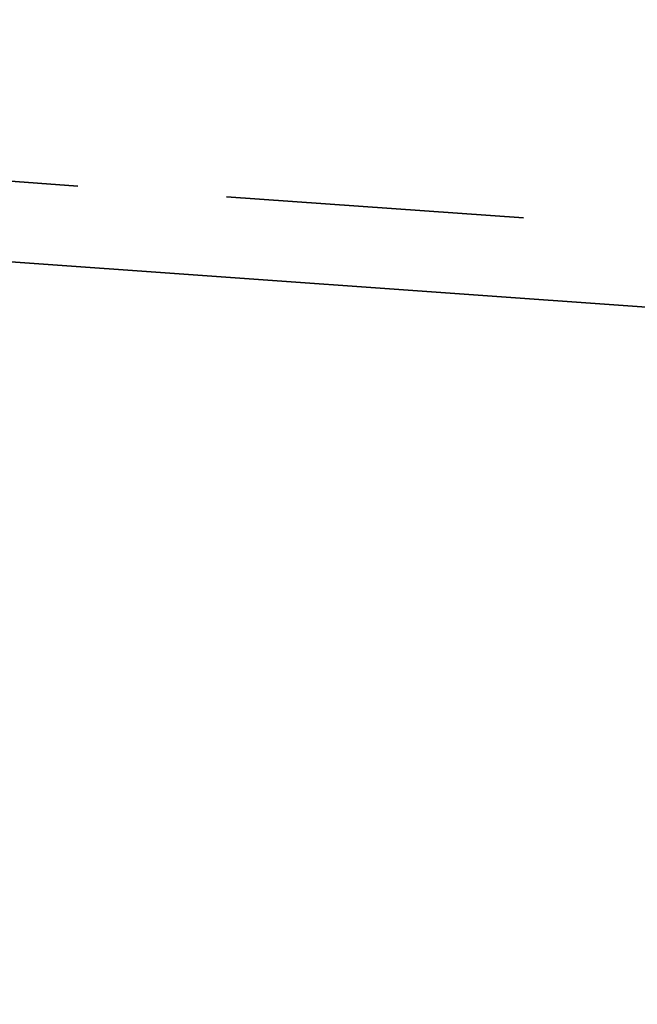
# Model space of a CAD drawing. Header units: centimetres. Extents: x -23924 to 38343, y -27758 to 22869.
# Tile 82 of 256: x 379 to 458, y -22022 to -21896. Entities that reach past the tile are written whole.
import ezdxf

# ---------------------------------------------------------------- set-up
doc = ezdxf.new("R2010")
doc.units = ezdxf.units.CM
doc.linetypes.add('IS-DASHED', pattern=[19.05, 12.7, -6.35])
doc.layers.add('IS-ct-powrót', color=30, linetype='IS-DASHED', lineweight=35)
doc.layers.add('IS-ct-zasilanie', color=20, linetype='Continuous', lineweight=35)

msp = doc.modelspace()

# ---------------------------------------------------------------- linework, layer by layer
at = {"layer": 'IS-ct-powrót', "ltscale": 3}
msp.add_line((1298.25, -21982.58), (253.73, -21907.91), dxfattribs=at)
at = {"layer": 'IS-ct-zasilanie'}
msp.add_line((1285.06, -21991.93), (243.05, -21917.45), dxfattribs=at)

doc.saveas('drawing.dxf')
